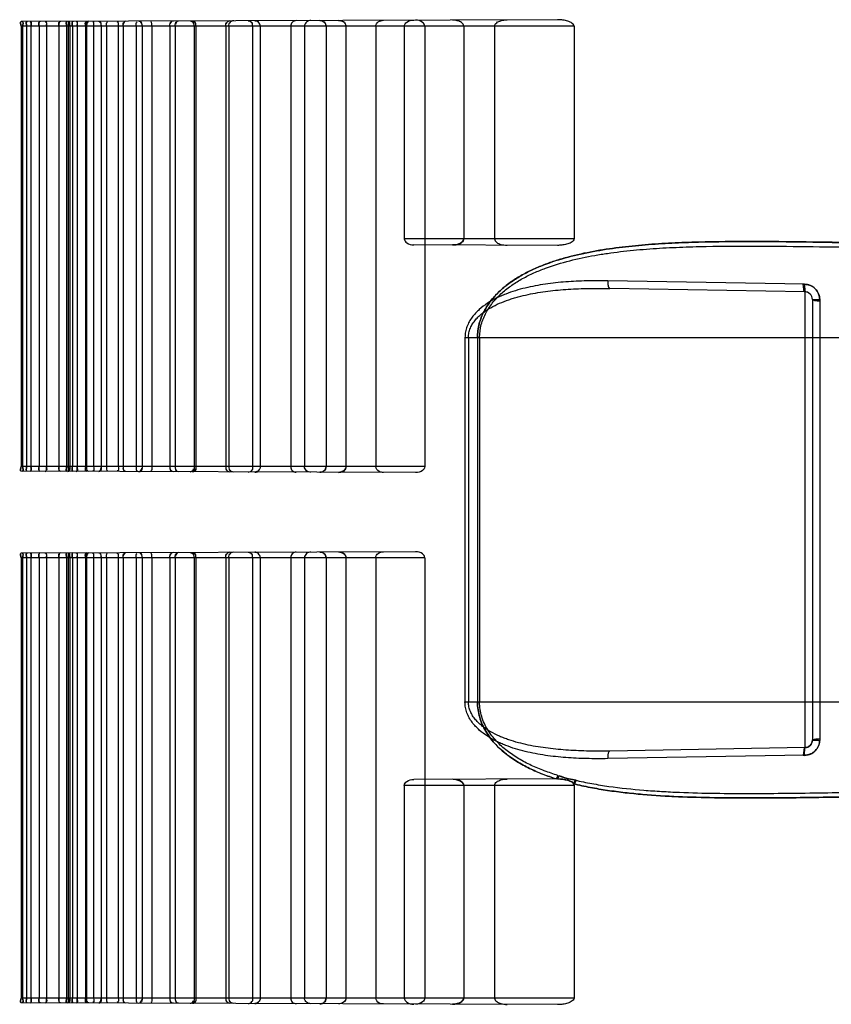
# Model space of a CAD drawing. Header units: millimetres. Extents: x 0 to 297, y 0 to 210.
# Tile 254 of 256: x 147.08 to 147.347, y 157.507 to 157.831. Entities that reach past the tile are written whole.
import ezdxf

# ---------------------------------------------------------------- set-up
doc = ezdxf.new("R2010")
doc.units = ezdxf.units.MM
doc.header["$LTSCALE"] = 16.335
doc.layers.add('INTFCLR_72935', color=7, linetype='CONTINUOUS')

msp = doc.modelspace()

# ---------------------------------------------------------------- linework, layer by layer
at = {"layer": 'INTFCLR_72935', "color": 6, "linetype": 'Continuous'}
for p, q in [((147.07998, 157.82897), (147.07998, 157.68397)), ((147.08046, 157.82897), (147.08046, 157.68397)), ((147.08177, 157.82897), (147.08177, 157.68397)), ((147.08323, 157.82897), (147.08323, 157.68397)), ((147.08588, 157.82897), (147.08588, 157.68397)), ((147.08836, 157.82897), (147.08836, 157.68397)), ((147.09241, 157.82897), (147.09241, 157.68397)), ((147.09499, 157.82897), (147.09499, 157.68397)), ((147.0955, 157.82897), (147.0955, 157.68397)), ((147.09599, 157.82897), (147.09599, 157.68397)), ((147.09688, 157.82897), (147.09688, 157.68397)), ((147.09843, 157.82897), (147.09843, 157.68397)), ((147.10122, 157.82897), (147.10122, 157.68397)), ((147.10155, 157.82897), (147.10155, 157.68397)), ((147.10387, 157.82897), (147.10387, 157.68397)), ((147.10635, 157.82897), (147.10635, 157.68397)), ((147.10815, 157.82897), (147.10815, 157.68397)), ((147.112, 157.82897), (147.112, 157.68397)), ((147.11358, 157.82897), (147.11358, 157.68397)), ((147.11789, 157.82897), (147.11789, 157.68397)), ((147.11982, 157.82897), (147.11982, 157.68397)), ((147.12308, 157.82897), (147.12308, 157.68397)), ((147.12897, 157.82897), (147.12897, 157.68397)), ((147.13078, 157.82897), (147.13078, 157.68397)), ((147.13696, 157.82897), (147.13696, 157.68397)), ((147.13758, 157.82897), (147.13758, 157.68397)), ((147.14743, 157.82897), (147.14743, 157.68397)), ((147.14845, 157.82897), (147.14845, 157.68397)), ((147.15626, 157.82897), (147.15626, 157.68397)), ((147.15874, 157.82897), (147.15874, 157.68397)), ((147.16881, 157.82897), (147.16881, 157.68397)), ((147.17332, 157.82897), (147.17332, 157.68397)), ((147.18044, 157.82897), (147.18044, 157.68397)), ((147.18697, 157.82897), (147.18697, 157.68397)), ((147.19681, 157.82897), (147.19681, 157.68397)), ((147.20622, 157.82897), (147.20622, 157.75897)), ((147.21294, 157.82897), (147.21294, 157.68397)), ((147.22582, 157.82897), (147.22582, 157.75897)), ((147.23594, 157.82897), (147.23594, 157.75897)), ((147.26213, 157.82897), (147.26213, 157.75897)), ((147.07998, 157.65397), (147.07998, 157.50897)), ((147.08046, 157.65397), (147.08046, 157.50897)), ((147.08177, 157.65397), (147.08177, 157.50897)), ((147.08323, 157.65397), (147.08323, 157.50897)), ((147.08588, 157.65397), (147.08588, 157.50897)), ((147.08836, 157.65397), (147.08836, 157.50897)), ((147.09241, 157.65397), (147.09241, 157.50897)), ((147.09499, 157.65397), (147.09499, 157.50897)), ((147.0955, 157.65397), (147.0955, 157.50897)), ((147.09599, 157.65397), (147.09599, 157.50897)), ((147.09688, 157.65397), (147.09688, 157.50897)), ((147.09843, 157.65397), (147.09843, 157.50897)), ((147.10122, 157.65397), (147.10122, 157.50897)), ((147.10155, 157.65397), (147.10155, 157.50897)), ((147.10387, 157.65397), (147.10387, 157.50897)), ((147.10635, 157.65397), (147.10635, 157.50897)), ((147.10815, 157.65397), (147.10815, 157.50897)), ((147.112, 157.65397), (147.112, 157.50897)), ((147.11358, 157.65397), (147.11358, 157.50897)), ((147.11789, 157.65397), (147.11789, 157.50897)), ((147.11982, 157.65397), (147.11982, 157.50897)), ((147.12308, 157.65397), (147.12308, 157.50897)), ((147.12897, 157.65397), (147.12897, 157.50897)), ((147.13078, 157.65397), (147.13078, 157.50897)), ((147.13696, 157.65397), (147.13696, 157.50897)), ((147.13758, 157.65397), (147.13758, 157.50897)), ((147.14743, 157.65397), (147.14743, 157.50897)), ((147.14845, 157.65397), (147.14845, 157.50897)), ((147.15626, 157.65397), (147.15626, 157.50897)), ((147.15874, 157.65397), (147.15874, 157.50897)), ((147.16881, 157.65397), (147.16881, 157.50897)), ((147.17332, 157.65397), (147.17332, 157.50897)), ((147.18044, 157.65397), (147.18044, 157.50897)), ((147.18697, 157.65397), (147.18697, 157.50897)), ((147.19681, 157.65397), (147.19681, 157.50897)), ((147.21294, 157.65397), (147.21294, 157.50897)), ((147.20622, 157.57897), (147.20622, 157.50897)), ((147.22582, 157.57897), (147.22582, 157.50897)), ((147.23594, 157.57897), (147.23594, 157.50897)), ((147.26213, 157.57897), (147.26213, 157.50897))]:
    msp.add_line(p, q, dxfattribs=at)
at = {"layer": 'INTFCLR_72935', "color": 9, "linetype": 'Continuous'}
for p, q in [((147.26213, 157.82897), (147.07998, 157.82897)), ((147.25666, 157.83113), (147.08003, 157.83051)), ((147.26213, 157.75897), (147.20622, 157.75897)), ((147.25666, 157.75682), (147.20933, 157.75698)), ((147.33809, 157.74401), (147.27321, 157.74514)), ((147.33821, 157.74151), (147.27392, 157.74264)), ((147.33821, 157.74151), (147.33821, 157.59143)), ((147.34066, 157.73901), (147.34066, 157.59393)), ((147.34066, 157.73901), (147.34305, 157.73901)), ((147.34305, 157.73901), (147.34305, 157.59393)), ((147.22621, 157.72647), (147.22621, 157.60647)), ((147.22621, 157.72647), (147.36066, 157.72647)), ((147.22734, 157.72647), (147.22734, 157.60647)), ((147.23032, 157.72647), (147.23032, 157.60647)), ((147.23101, 157.72647), (147.23101, 157.60647)), ((147.21294, 157.68397), (147.07998, 157.68397)), ((147.20992, 157.68198), (147.08003, 157.68243)), ((147.21294, 157.65397), (147.07998, 157.65397)), ((147.20992, 157.65596), (147.08003, 157.65551)), ((147.22621, 157.60647), (147.36066, 157.60647)), ((147.34066, 157.59393), (147.34305, 157.59393)), ((147.33809, 157.58893), (147.27321, 157.58781)), ((147.33821, 157.59143), (147.27392, 157.59031)), ((147.2568, 157.58228), (147.25625, 157.58112)), ((147.2568, 157.58228), (147.25625, 157.58112)), ((147.2572, 157.58215), (147.25666, 157.58113)), ((147.26213, 157.57897), (147.20622, 157.57897)), ((147.25666, 157.58113), (147.20933, 157.58096)), ((147.26213, 157.50897), (147.07998, 157.50897)), ((147.25666, 157.50682), (147.08003, 157.50743))]:
    msp.add_line(p, q, dxfattribs=at)
at = {"layer": 'INTFCLR_72935', "color": 7, "linetype": 'Continuous'}
for p, q in [((147.17906, 157.83075), (147.17839, 157.83085)), ((147.1853, 157.83078), (147.18453, 157.83087)), ((147.22317, 157.83091), (147.22206, 157.831)), ((147.22317, 157.75703), (147.22206, 157.75694)), ((147.22206, 157.75694), (147.22317, 157.75703)), ((147.33797, 157.74153), (147.33761, 157.74405)), ((147.33809, 157.74401), (147.33821, 157.74151)), ((147.17906, 157.68219), (147.17839, 157.68209)), ((147.18453, 157.68207), (147.1853, 157.68217)), ((147.17906, 157.65575), (147.17839, 157.65585)), ((147.18453, 157.65587), (147.1853, 157.65578)), ((147.33797, 157.59141), (147.33761, 157.5889)), ((147.33809, 157.58893), (147.33821, 157.59143)), ((147.22317, 157.58091), (147.22206, 157.581)), ((147.26245, 157.58076), (147.26194, 157.57953)), ((147.2628, 157.5807), (147.26214, 157.5793)), ((147.17906, 157.50719), (147.17839, 157.50709)), ((147.1853, 157.50717), (147.18453, 157.50707)), ((147.22317, 157.50703), (147.22206, 157.50694)), ((147.22206, 157.50694), (147.22317, 157.50703))]:
    msp.add_line(p, q, dxfattribs=at)
at = {"layer": 'INTFCLR_72935', "color": 6, "linetype": 'Continuous'}
for points in [[(147.26213, 157.57897), (147.26213, 157.579), (147.26212, 157.57903), (147.26212, 157.57906), (147.26212, 157.57909), (147.26211, 157.57912), (147.26211, 157.57915), (147.2621, 157.57918), (147.26209, 157.57921), (147.26208, 157.57924), (147.26207, 157.57927), (147.26206, 157.5793), (147.26205, 157.57933), (147.26203, 157.57936), (147.26202, 157.57939), (147.262, 157.57943), (147.26198, 157.57946), (147.26196, 157.5795), (147.26194, 157.57953)], [(147.26194, 157.57953), (147.26198, 157.57946), (147.26201, 157.5794), (147.26205, 157.57934), (147.26207, 157.57927), (147.26209, 157.57921), (147.26211, 157.57915), (147.26212, 157.57909), (147.26213, 157.57903), (147.26213, 157.57897)]]:
    msp.add_lwpolyline(points, dxfattribs=at)
at = {"layer": 'INTFCLR_72935', "color": 9, "linetype": 'Continuous'}
for centre, start, end in [((147.33816, 157.73901), 360, 89), ((147.33816, 157.59393), 271, 360)]:
    msp.add_arc(centre, 0.0025, start, end, dxfattribs=at)
at = {"layer": 'INTFCLR_72935', "color": 6, "linetype": 'Continuous'}
for points in [[(147.08003, 157.83051), (147.07951, 157.83051), (147.07998, 157.82948), (147.07998, 157.82897)], [(147.07998, 157.82897), (147.07998, 157.82945), (147.07953, 157.83042), (147.08001, 157.83042)], [(147.08037, 157.83051), (147.08088, 157.83051), (147.08046, 157.82949), (147.08046, 157.82897)], [(147.08046, 157.82897), (147.08046, 157.82946), (147.08088, 157.83042), (147.0804, 157.83042)], [(147.08177, 157.82897), (147.08177, 157.82946), (147.08141, 157.83042), (147.0819, 157.83043)], [(147.08196, 157.83052), (147.08144, 157.83051), (147.08177, 157.82949), (147.08177, 157.82897)], [(147.08299, 157.83052), (147.08351, 157.83052), (147.08323, 157.82949), (147.08323, 157.82897)], [(147.08323, 157.82897), (147.08323, 157.82942), (147.08356, 157.83033), (147.08311, 157.83032)], [(147.08588, 157.82897), (147.08588, 157.82943), (147.0856, 157.83033), (147.08605, 157.83033)], [(147.08622, 157.83053), (147.08569, 157.83053), (147.08588, 157.8295), (147.08588, 157.82897)], [(147.08796, 157.83054), (147.0885, 157.83054), (147.08836, 157.82951), (147.08836, 157.82897)], [(147.08836, 157.82897), (147.08836, 157.82943), (147.08861, 157.83034), (147.08816, 157.83033)], [(147.09241, 157.82897), (147.09241, 157.82944), (147.0922, 157.83034), (147.09266, 157.83034)], [(147.09291, 157.83055), (147.09245, 157.83055), (147.09242, 157.82973), (147.09242, 157.82927)], [(147.09503, 157.83056), (147.0945, 157.83056), (147.09499, 157.8295), (147.09499, 157.82897)], [(147.09499, 157.82897), (147.09499, 157.82943), (147.09455, 157.83035), (147.09501, 157.83036)], [(147.09539, 157.83056), (147.09593, 157.83056), (147.0955, 157.8295), (147.0955, 157.82897)], [(147.09542, 157.83056), (147.09589, 157.83056), (147.09598, 157.82974), (147.09598, 157.82926)], [(147.0955, 157.82897), (147.0955, 157.82944), (147.09591, 157.83036), (147.09544, 157.83036)], [(147.09599, 157.82897), (147.09599, 157.82944), (147.09617, 157.83035), (147.0957, 157.83035)], [(147.09688, 157.82897), (147.09688, 157.82944), (147.09651, 157.83036), (147.09698, 157.83036)], [(147.09708, 157.83057), (147.09654, 157.83057), (147.09688, 157.82951), (147.09688, 157.82897)], [(147.09817, 157.83057), (147.09871, 157.83057), (147.09843, 157.82951), (147.09843, 157.82897)], [(147.09843, 157.82897), (147.09843, 157.82944), (147.09877, 157.83037), (147.0983, 157.83037)], [(147.10122, 157.82897), (147.10122, 157.82944), (147.10094, 157.83037), (147.10141, 157.83037)], [(147.10159, 157.83058), (147.10114, 157.83058), (147.10123, 157.82973), (147.10123, 157.82928)], [(147.10155, 157.82897), (147.10155, 157.82945), (147.10141, 157.83036), (147.10188, 157.83036)], [(147.10224, 157.83059), (147.10174, 157.83058), (147.10156, 157.82976), (147.10156, 157.82927)], [(147.10387, 157.82897), (147.10387, 157.82945), (147.10413, 157.83038), (147.10366, 157.83038)], [(147.10559, 157.8306), (147.1061, 157.8306), (147.10634, 157.82977), (147.10634, 157.82926)], [(147.10635, 157.82897), (147.10635, 157.82945), (147.10646, 157.83037), (147.10598, 157.83037)], [(147.10815, 157.82897), (147.10815, 157.82945), (147.10794, 157.83039), (147.10843, 157.83039)], [(147.112, 157.82897), (147.112, 157.82946), (147.11217, 157.8304), (147.11168, 157.8304)], [(147.11358, 157.82897), (147.11358, 157.82946), (147.11352, 157.83038), (147.11402, 157.83038)], [(147.11449, 157.83063), (147.11404, 157.83063), (147.11364, 157.83001), (147.11364, 157.82955)], [(147.11789, 157.82897), (147.11789, 157.82947), (147.11776, 157.83041), (147.11826, 157.83041)], [(147.11881, 157.83064), (147.11931, 157.83065), (147.11977, 157.82999), (147.11977, 157.82949)], [(147.11982, 157.82897), (147.11982, 157.82947), (147.11984, 157.8304), (147.11933, 157.8304)], [(147.12308, 157.82897), (147.12308, 157.82947), (147.12317, 157.83042), (147.12267, 157.83042)], [(147.12897, 157.82897), (147.12897, 157.82949), (147.129, 157.83041), (147.12952, 157.83041)], [(147.13016, 157.83068), (147.12969, 157.83068), (147.1291, 157.83021), (147.1291, 157.82974)], [(147.13078, 157.82897), (147.13078, 157.82948), (147.13075, 157.83043), (147.13126, 157.83043)], [(147.1318, 157.83069), (147.13129, 157.83069), (147.13083, 157.83001), (147.13083, 157.82951)], [(147.13563, 157.8307), (147.13614, 157.8307), (147.13682, 157.83025), (147.13682, 157.82974)], [(147.13696, 157.82897), (147.13696, 157.8295), (147.13687, 157.83043), (147.13635, 157.83043)], [(147.13645, 157.83071), (147.13692, 157.83071), (147.13746, 157.83022), (147.13746, 157.82976)], [(147.13758, 157.82897), (147.13758, 157.82949), (147.13757, 157.83045), (147.13705, 157.83044)], [(147.14743, 157.82897), (147.14743, 157.82942), (147.14739, 157.83026), (147.14785, 157.83026)], [(147.14878, 157.83075), (147.14825, 157.83075), (147.14757, 157.83028), (147.14757, 157.82976)], [(147.14845, 157.82897), (147.14845, 157.82942), (147.14847, 157.83024), (147.14892, 157.83024)], [(147.15002, 157.83075), (147.14952, 157.83075), (147.14873, 157.83049), (147.14873, 157.82999)], [(147.15475, 157.83077), (147.15524, 157.83077), (147.15598, 157.83049), (147.15598, 157.83001)], [(147.15626, 157.82897), (147.15626, 157.82943), (147.15625, 157.83027), (147.1558, 157.83027)], [(147.15698, 157.83078), (147.15744, 157.83078), (147.15824, 157.83069), (147.15824, 157.83023)], [(147.08003, 157.68243), (147.07951, 157.68244), (147.07998, 157.68346), (147.07998, 157.68397)], [(147.07998, 157.68397), (147.07998, 157.68349), (147.07953, 157.68252), (147.08001, 157.68252)], [(147.08037, 157.68243), (147.08088, 157.68243), (147.08046, 157.68346), (147.08046, 157.68397)], [(147.08046, 157.68397), (147.08046, 157.68349), (147.08088, 157.68252), (147.0804, 157.68252)], [(147.08177, 157.68397), (147.08177, 157.68348), (147.08141, 157.68252), (147.0819, 157.68252)], [(147.08196, 157.68243), (147.08144, 157.68243), (147.08177, 157.68345), (147.08177, 157.68397)], [(147.08299, 157.68242), (147.08351, 157.68242), (147.08323, 157.68345), (147.08323, 157.68397)], [(147.08323, 157.68397), (147.08323, 157.68352), (147.08356, 157.68262), (147.08311, 157.68262)], [(147.08588, 157.68397), (147.08588, 157.68352), (147.0856, 157.68262), (147.08605, 157.68261)], [(147.08622, 157.68241), (147.08569, 157.68241), (147.08588, 157.68344), (147.08588, 157.68397)], [(147.08796, 157.68241), (147.0885, 157.6824), (147.08836, 157.68343), (147.08836, 157.68397)], [(147.08836, 157.68397), (147.08836, 157.68351), (147.08861, 157.68261), (147.08816, 157.68261)], [(147.09241, 157.68397), (147.09241, 157.68351), (147.0922, 157.6826), (147.09266, 157.6826)], [(147.09291, 157.68239), (147.09245, 157.68239), (147.09242, 157.68322), (147.09242, 157.68368)], [(147.09503, 157.68238), (147.0945, 157.68238), (147.09499, 157.68344), (147.09499, 157.68397)], [(147.09499, 157.68397), (147.09499, 157.68351), (147.09455, 157.68259), (147.09501, 157.68259)], [(147.09539, 157.68238), (147.09593, 157.68238), (147.0955, 157.68344), (147.0955, 157.68397)], [(147.09542, 157.68238), (147.09589, 157.68238), (147.09598, 157.68321), (147.09598, 157.68368)], [(147.0955, 157.68397), (147.0955, 157.68351), (147.09591, 157.68258), (147.09544, 157.68258)], [(147.09599, 157.68397), (147.09599, 157.6835), (147.09617, 157.68259), (147.0957, 157.68259)], [(147.09688, 157.68397), (147.09688, 157.68351), (147.09651, 157.68258), (147.09698, 157.68258)], [(147.09708, 157.68237), (147.09654, 157.68238), (147.09688, 157.68343), (147.09688, 157.68397)], [(147.09817, 157.68237), (147.09871, 157.68237), (147.09843, 157.68343), (147.09843, 157.68397)], [(147.09843, 157.68397), (147.09843, 157.6835), (147.09877, 157.68257), (147.0983, 157.68257)], [(147.10122, 157.68397), (147.10122, 157.6835), (147.10094, 157.68257), (147.10141, 157.68257)], [(147.10159, 157.68236), (147.10114, 157.68236), (147.10123, 157.68321), (147.10123, 157.68367)], [(147.10155, 157.68397), (147.10155, 157.68349), (147.10141, 157.68258), (147.10188, 157.68258)], [(147.10224, 157.68236), (147.10174, 157.68236), (147.10156, 157.68318), (147.10156, 157.68368)], [(147.10387, 157.68397), (147.10387, 157.6835), (147.10413, 157.68256), (147.10366, 157.68256)], [(147.10559, 157.68234), (147.1061, 157.68234), (147.10634, 157.68317), (147.10634, 157.68368)], [(147.10635, 157.68397), (147.10635, 157.68349), (147.10646, 157.68257), (147.10598, 157.68257)], [(147.10815, 157.68397), (147.10815, 157.68349), (147.10794, 157.68255), (147.10843, 157.68255)], [(147.112, 157.68397), (147.112, 157.68348), (147.11217, 157.68254), (147.11168, 157.68255)], [(147.11358, 157.68397), (147.11358, 157.68348), (147.11352, 157.68256), (147.11402, 157.68256)], [(147.11449, 157.68231), (147.11404, 157.68231), (147.11364, 157.68293), (147.11364, 157.68339)], [(147.11789, 157.68397), (147.11789, 157.68348), (147.11776, 157.68254), (147.11826, 157.68254)], [(147.11881, 157.6823), (147.11931, 157.6823), (147.11977, 157.68295), (147.11977, 157.68345)], [(147.11982, 157.68397), (147.11982, 157.68347), (147.11984, 157.68254), (147.11933, 157.68254)], [(147.12308, 157.68397), (147.12308, 157.68347), (147.12317, 157.68252), (147.12267, 157.68252)], [(147.12897, 157.68397), (147.12897, 157.68346), (147.129, 157.68253), (147.12952, 157.68253)], [(147.13016, 157.68226), (147.12969, 157.68226), (147.1291, 157.68273), (147.1291, 157.6832)], [(147.13078, 157.68397), (147.13078, 157.68346), (147.13075, 157.68251), (147.13126, 157.68251)], [(147.1318, 157.68225), (147.13129, 157.68225), (147.13083, 157.68293), (147.13083, 157.68344)], [(147.13563, 157.68224), (147.13614, 157.68224), (147.13682, 157.6827), (147.13682, 157.68321)], [(147.13696, 157.68397), (147.13696, 157.68345), (147.13687, 157.68251), (147.13635, 157.68251)], [(147.13645, 157.68224), (147.13692, 157.68223), (147.13746, 157.68272), (147.13746, 157.68319)], [(147.13758, 157.68397), (147.13758, 157.68345), (147.13757, 157.6825), (147.13705, 157.6825)], [(147.14743, 157.68397), (147.14743, 157.68352), (147.14739, 157.68268), (147.14785, 157.68268)], [(147.14878, 157.68219), (147.14825, 157.6822), (147.14757, 157.68266), (147.14757, 157.68319)], [(147.14845, 157.68397), (147.14845, 157.68352), (147.14847, 157.6827), (147.14892, 157.6827)], [(147.15002, 157.68219), (147.14952, 157.68219), (147.14873, 157.68246), (147.14873, 157.68296)], [(147.15475, 157.68217), (147.15524, 157.68217), (147.15598, 157.68245), (147.15598, 157.68293)], [(147.15626, 157.68397), (147.15626, 157.68351), (147.15625, 157.68267), (147.1558, 157.68267)], [(147.15698, 157.68216), (147.15744, 157.68216), (147.15824, 157.68226), (147.15824, 157.68272)], [(147.08003, 157.65551), (147.07951, 157.65551), (147.07998, 157.65448), (147.07998, 157.65397)], [(147.07998, 157.65397), (147.07998, 157.65445), (147.07953, 157.65542), (147.08001, 157.65542)], [(147.08037, 157.65551), (147.08088, 157.65551), (147.08046, 157.65449), (147.08046, 157.65397)], [(147.08046, 157.65397), (147.08046, 157.65446), (147.08088, 157.65542), (147.0804, 157.65542)], [(147.08177, 157.65397), (147.08177, 157.65446), (147.08141, 157.65542), (147.0819, 157.65543)], [(147.08196, 157.65552), (147.08144, 157.65551), (147.08177, 157.65449), (147.08177, 157.65397)], [(147.08299, 157.65552), (147.08351, 157.65552), (147.08323, 157.65449), (147.08323, 157.65397)], [(147.08323, 157.65397), (147.08323, 157.65442), (147.08356, 157.65533), (147.08311, 157.65532)], [(147.08588, 157.65397), (147.08588, 157.65443), (147.0856, 157.65533), (147.08605, 157.65533)], [(147.08622, 157.65553), (147.08569, 157.65553), (147.08588, 157.6545), (147.08588, 157.65397)], [(147.08796, 157.65554), (147.0885, 157.65554), (147.08836, 157.65451), (147.08836, 157.65397)], [(147.08836, 157.65397), (147.08836, 157.65443), (147.08861, 157.65534), (147.08816, 157.65533)], [(147.09241, 157.65397), (147.09241, 157.65444), (147.0922, 157.65534), (147.09266, 157.65534)], [(147.09291, 157.65555), (147.09245, 157.65555), (147.09242, 157.65473), (147.09242, 157.65427)], [(147.09503, 157.65556), (147.0945, 157.65556), (147.09499, 157.6545), (147.09499, 157.65397)], [(147.09499, 157.65397), (147.09499, 157.65443), (147.09455, 157.65535), (147.09501, 157.65536)], [(147.09539, 157.65556), (147.09593, 157.65556), (147.0955, 157.6545), (147.0955, 157.65397)], [(147.09542, 157.65556), (147.09589, 157.65556), (147.09598, 157.65474), (147.09598, 157.65426)], [(147.0955, 157.65397), (147.0955, 157.65444), (147.09591, 157.65536), (147.09544, 157.65536)], [(147.09599, 157.65397), (147.09599, 157.65444), (147.09617, 157.65535), (147.0957, 157.65535)], [(147.09688, 157.65397), (147.09688, 157.65444), (147.09651, 157.65536), (147.09698, 157.65536)], [(147.09708, 157.65557), (147.09654, 157.65557), (147.09688, 157.65451), (147.09688, 157.65397)], [(147.09817, 157.65557), (147.09871, 157.65557), (147.09843, 157.65451), (147.09843, 157.65397)], [(147.09843, 157.65397), (147.09843, 157.65444), (147.09877, 157.65537), (147.0983, 157.65537)], [(147.10122, 157.65397), (147.10122, 157.65444), (147.10094, 157.65537), (147.10141, 157.65537)], [(147.10159, 157.65558), (147.10114, 157.65558), (147.10123, 157.65473), (147.10123, 157.65428)], [(147.10155, 157.65397), (147.10155, 157.65445), (147.10141, 157.65536), (147.10188, 157.65536)], [(147.10224, 157.65559), (147.10174, 157.65558), (147.10156, 157.65476), (147.10156, 157.65427)], [(147.10387, 157.65397), (147.10387, 157.65445), (147.10413, 157.65538), (147.10366, 157.65538)], [(147.10559, 157.6556), (147.1061, 157.6556), (147.10634, 157.65477), (147.10634, 157.65426)], [(147.10635, 157.65397), (147.10635, 157.65445), (147.10646, 157.65537), (147.10598, 157.65537)], [(147.10815, 157.65397), (147.10815, 157.65445), (147.10794, 157.65539), (147.10843, 157.65539)], [(147.112, 157.65397), (147.112, 157.65446), (147.11217, 157.6554), (147.11168, 157.6554)], [(147.11358, 157.65397), (147.11358, 157.65446), (147.11352, 157.65538), (147.11402, 157.65538)], [(147.11449, 157.65563), (147.11404, 157.65563), (147.11364, 157.65501), (147.11364, 157.65455)], [(147.11789, 157.65397), (147.11789, 157.65447), (147.11776, 157.65541), (147.11826, 157.65541)], [(147.11881, 157.65564), (147.11931, 157.65565), (147.11977, 157.65499), (147.11977, 157.65449)], [(147.11982, 157.65397), (147.11982, 157.65447), (147.11984, 157.6554), (147.11933, 157.6554)], [(147.12308, 157.65397), (147.12308, 157.65447), (147.12317, 157.65542), (147.12267, 157.65542)], [(147.12897, 157.65397), (147.12897, 157.65449), (147.129, 157.65541), (147.12952, 157.65541)], [(147.13016, 157.65568), (147.12969, 157.65568), (147.1291, 157.65521), (147.1291, 157.65474)], [(147.13078, 157.65397), (147.13078, 157.65448), (147.13075, 157.65543), (147.13126, 157.65543)], [(147.1318, 157.65569), (147.13129, 157.65569), (147.13083, 157.65501), (147.13083, 157.65451)], [(147.13563, 157.6557), (147.13614, 157.6557), (147.13682, 157.65525), (147.13682, 157.65474)], [(147.13696, 157.65397), (147.13696, 157.6545), (147.13687, 157.65543), (147.13635, 157.65543)], [(147.13645, 157.65571), (147.13692, 157.65571), (147.13746, 157.65522), (147.13746, 157.65476)], [(147.13758, 157.65397), (147.13758, 157.65449), (147.13757, 157.65545), (147.13705, 157.65544)], [(147.14743, 157.65397), (147.14743, 157.65442), (147.14739, 157.65526), (147.14785, 157.65526)], [(147.14878, 157.65575), (147.14825, 157.65575), (147.14757, 157.65528), (147.14757, 157.65476)], [(147.14845, 157.65397), (147.14845, 157.65442), (147.14847, 157.65524), (147.14892, 157.65524)], [(147.15002, 157.65575), (147.14952, 157.65575), (147.14873, 157.65549), (147.14873, 157.65499)], [(147.15475, 157.65577), (147.15524, 157.65577), (147.15598, 157.65549), (147.15598, 157.65501)], [(147.15626, 157.65397), (147.15626, 157.65443), (147.15625, 157.65527), (147.1558, 157.65527)], [(147.15698, 157.65578), (147.15744, 157.65578), (147.15824, 157.65569), (147.15824, 157.65523)], [(147.08003, 157.50743), (147.07951, 157.50744), (147.07998, 157.50846), (147.07998, 157.50897)], [(147.07998, 157.50897), (147.07998, 157.50849), (147.07953, 157.50752), (147.08001, 157.50752)], [(147.08037, 157.50743), (147.08088, 157.50743), (147.08046, 157.50846), (147.08046, 157.50897)], [(147.08046, 157.50897), (147.08046, 157.50849), (147.08088, 157.50752), (147.0804, 157.50752)], [(147.08177, 157.50897), (147.08177, 157.50848), (147.08141, 157.50752), (147.0819, 157.50752)], [(147.08196, 157.50743), (147.08144, 157.50743), (147.08177, 157.50845), (147.08177, 157.50897)], [(147.08299, 157.50742), (147.08351, 157.50742), (147.08323, 157.50845), (147.08323, 157.50897)], [(147.08323, 157.50897), (147.08323, 157.50852), (147.08356, 157.50762), (147.08311, 157.50762)], [(147.08588, 157.50897), (147.08588, 157.50852), (147.0856, 157.50762), (147.08605, 157.50761)], [(147.08622, 157.50741), (147.08569, 157.50741), (147.08588, 157.50844), (147.08588, 157.50897)], [(147.08796, 157.50741), (147.0885, 157.5074), (147.08836, 157.50843), (147.08836, 157.50897)], [(147.08836, 157.50897), (147.08836, 157.50851), (147.08861, 157.50761), (147.08816, 157.50761)], [(147.09241, 157.50897), (147.09241, 157.50851), (147.0922, 157.5076), (147.09266, 157.5076)], [(147.09291, 157.50739), (147.09245, 157.50739), (147.09242, 157.50822), (147.09242, 157.50868)], [(147.09503, 157.50738), (147.0945, 157.50738), (147.09499, 157.50844), (147.09499, 157.50897)], [(147.09499, 157.50897), (147.09499, 157.50851), (147.09455, 157.50759), (147.09501, 157.50759)], [(147.09539, 157.50738), (147.09593, 157.50738), (147.0955, 157.50844), (147.0955, 157.50897)], [(147.09542, 157.50738), (147.09589, 157.50738), (147.09598, 157.50821), (147.09598, 157.50868)], [(147.0955, 157.50897), (147.0955, 157.50851), (147.09591, 157.50758), (147.09544, 157.50758)], [(147.09599, 157.50897), (147.09599, 157.5085), (147.09617, 157.50759), (147.0957, 157.50759)], [(147.09688, 157.50897), (147.09688, 157.50851), (147.09651, 157.50758), (147.09698, 157.50758)], [(147.09708, 157.50737), (147.09654, 157.50738), (147.09688, 157.50843), (147.09688, 157.50897)], [(147.09817, 157.50737), (147.09871, 157.50737), (147.09843, 157.50843), (147.09843, 157.50897)], [(147.09843, 157.50897), (147.09843, 157.5085), (147.09877, 157.50757), (147.0983, 157.50757)], [(147.10122, 157.50897), (147.10122, 157.5085), (147.10094, 157.50757), (147.10141, 157.50757)], [(147.10159, 157.50736), (147.10114, 157.50736), (147.10123, 157.50821), (147.10123, 157.50867)], [(147.10155, 157.50897), (147.10155, 157.50849), (147.10141, 157.50758), (147.10188, 157.50758)], [(147.10224, 157.50736), (147.10174, 157.50736), (147.10156, 157.50818), (147.10156, 157.50868)], [(147.10387, 157.50897), (147.10387, 157.5085), (147.10413, 157.50756), (147.10366, 157.50756)], [(147.10559, 157.50734), (147.1061, 157.50734), (147.10634, 157.50817), (147.10634, 157.50868)], [(147.10635, 157.50897), (147.10635, 157.50849), (147.10646, 157.50757), (147.10598, 157.50757)], [(147.10815, 157.50897), (147.10815, 157.50849), (147.10794, 157.50755), (147.10843, 157.50755)], [(147.112, 157.50897), (147.112, 157.50848), (147.11217, 157.50754), (147.11168, 157.50755)], [(147.11358, 157.50897), (147.11358, 157.50848), (147.11352, 157.50756), (147.11402, 157.50756)], [(147.11449, 157.50731), (147.11404, 157.50731), (147.11364, 157.50793), (147.11364, 157.50839)], [(147.11789, 157.50897), (147.11789, 157.50848), (147.11776, 157.50754), (147.11826, 157.50754)], [(147.11881, 157.5073), (147.11931, 157.5073), (147.11977, 157.50795), (147.11977, 157.50845)], [(147.11982, 157.50897), (147.11982, 157.50847), (147.11984, 157.50754), (147.11933, 157.50754)], [(147.12308, 157.50897), (147.12308, 157.50847), (147.12317, 157.50752), (147.12267, 157.50752)], [(147.12897, 157.50897), (147.12897, 157.50846), (147.129, 157.50753), (147.12952, 157.50753)], [(147.13016, 157.50726), (147.12969, 157.50726), (147.1291, 157.50773), (147.1291, 157.5082)], [(147.13078, 157.50897), (147.13078, 157.50846), (147.13075, 157.50751), (147.13126, 157.50751)], [(147.1318, 157.50725), (147.13129, 157.50725), (147.13083, 157.50793), (147.13083, 157.50844)], [(147.13563, 157.50724), (147.13614, 157.50724), (147.13682, 157.5077), (147.13682, 157.50821)], [(147.13696, 157.50897), (147.13696, 157.50845), (147.13687, 157.50751), (147.13635, 157.50751)], [(147.13645, 157.50724), (147.13692, 157.50723), (147.13746, 157.50772), (147.13746, 157.50819)], [(147.13758, 157.50897), (147.13758, 157.50845), (147.13757, 157.5075), (147.13705, 157.5075)], [(147.14743, 157.50897), (147.14743, 157.50852), (147.14739, 157.50768), (147.14785, 157.50768)], [(147.14878, 157.50719), (147.14825, 157.5072), (147.14757, 157.50766), (147.14757, 157.50819)], [(147.14845, 157.50897), (147.14845, 157.50852), (147.14847, 157.5077), (147.14892, 157.5077)], [(147.15002, 157.50719), (147.14952, 157.50719), (147.14873, 157.50746), (147.14873, 157.50796)], [(147.15475, 157.50717), (147.15524, 157.50717), (147.15598, 157.50745), (147.15598, 157.50793)], [(147.15626, 157.50897), (147.15626, 157.50851), (147.15625, 157.50767), (147.1558, 157.50767)], [(147.15698, 157.50716), (147.15744, 157.50716), (147.15824, 157.50726), (147.15824, 157.50772)]]:
    msp.add_open_spline(points, degree=3, dxfattribs=at)
for points, knots in [([(147.15874, 157.82897), (147.15874, 157.82943), (147.15837, 157.83038), (147.15743, 157.83078), (147.15698, 157.83078)], [0, 0, 0, 0, 0.503223, 1, 1, 1, 1]), ([(147.17062, 157.83083), (147.17015, 157.83082), (147.16917, 157.83041), (147.16881, 157.82943), (147.16881, 157.82897)], [0, 0, 0, 0, 0.510116, 1, 1, 1, 1]), ([(147.17545, 157.83084), (147.17495, 157.83084), (147.17388, 157.83053), (147.17332, 157.82949), (147.17332, 157.82897)], [0, 0, 0, 0, 0.493572, 1, 1, 1, 1]), ([(147.19681, 157.82897), (147.19681, 157.82952), (147.19756, 157.83066), (147.19876, 157.83092), (147.19937, 157.83093)], [0, 0, 0, 0, 0.473613, 1, 1, 1, 1]), ([(147.20622, 157.82897), (147.20622, 157.8295), (147.20716, 157.83073), (147.20854, 157.83096), (147.20933, 157.83096)], [0, 0, 0, 0, 0.398612, 1, 1, 1, 1]), ([(147.21294, 157.82897), (147.21294, 157.82945), (147.21211, 157.83068), (147.21073, 157.83097), (147.20992, 157.83096)], [0, 0, 0, 0, 0.373918, 1, 1, 1, 1]), ([(147.23594, 157.82897), (147.23594, 157.82943), (147.23664, 157.83032), (147.23818, 157.83091), (147.23938, 157.83107), (147.24006, 157.83107)], [0, 0, 0, 0, 0.276775, 0.589852, 1, 1, 1, 1]), ([(147.26213, 157.82897), (147.26213, 157.82947), (147.26116, 157.83032), (147.25971, 157.83079), (147.25814, 157.83108), (147.25713, 157.83113), (147.25666, 157.83113)], [0, 0, 0, 0, 0.239954, 0.510131, 0.769517, 1, 1, 1, 1]), ([(147.20622, 157.75897), (147.20622, 157.75845), (147.20716, 157.75721), (147.20854, 157.75698), (147.20933, 157.75698)], [0, 0, 0, 0, 0.398612, 1, 1, 1, 1]), ([(147.23594, 157.75897), (147.23594, 157.75851), (147.23664, 157.75762), (147.23818, 157.75703), (147.23938, 157.75688), (147.24006, 157.75687)], [0, 0, 0, 0, 0.276775, 0.589852, 1, 1, 1, 1]), ([(147.26213, 157.75897), (147.26213, 157.75848), (147.26116, 157.75762), (147.25971, 157.75715), (147.25814, 157.75686), (147.25713, 157.75682), (147.25666, 157.75682)], [0, 0, 0, 0, 0.239954, 0.510131, 0.769517, 1, 1, 1, 1]), ([(147.15874, 157.68397), (147.15874, 157.68351), (147.15837, 157.68257), (147.15743, 157.68216), (147.15698, 157.68216)], [0, 0, 0, 0, 0.503223, 1, 1, 1, 1]), ([(147.16881, 157.68397), (147.16881, 157.6835), (147.16918, 157.68253), (147.17015, 157.68212), (147.17062, 157.68212)], [0, 0, 0, 0, 0.49784, 1, 1, 1, 1]), ([(147.17545, 157.6821), (147.17495, 157.6821), (147.17388, 157.68241), (147.17332, 157.68345), (147.17332, 157.68397)], [0, 0, 0, 0, 0.493572, 1, 1, 1, 1]), ([(147.19937, 157.68202), (147.19889, 157.68202), (147.19774, 157.68221), (147.19681, 157.6833), (147.19681, 157.68397)], [0, 0, 0, 0, 0.417229, 1, 1, 1, 1]), ([(147.21294, 157.68397), (147.21294, 157.68349), (147.21211, 157.68226), (147.21073, 157.68198), (147.20992, 157.68198)], [0, 0, 0, 0, 0.373918, 1, 1, 1, 1]), ([(147.15874, 157.65397), (147.15874, 157.65443), (147.15837, 157.65538), (147.15743, 157.65578), (147.15698, 157.65578)], [0, 0, 0, 0, 0.503223, 1, 1, 1, 1]), ([(147.17062, 157.65583), (147.17015, 157.65582), (147.16917, 157.65541), (147.16881, 157.65443), (147.16881, 157.65397)], [0, 0, 0, 0, 0.510116, 1, 1, 1, 1]), ([(147.17545, 157.65584), (147.17495, 157.65584), (147.17388, 157.65553), (147.17332, 157.65449), (147.17332, 157.65397)], [0, 0, 0, 0, 0.493572, 1, 1, 1, 1]), ([(147.19681, 157.65397), (147.19681, 157.65452), (147.19756, 157.65566), (147.19876, 157.65592), (147.19937, 157.65593)], [0, 0, 0, 0, 0.473613, 1, 1, 1, 1]), ([(147.21294, 157.65397), (147.21294, 157.65445), (147.21211, 157.65568), (147.21073, 157.65597), (147.20992, 157.65596)], [0, 0, 0, 0, 0.373918, 1, 1, 1, 1]), ([(147.20622, 157.57897), (147.20622, 157.5795), (147.20716, 157.58073), (147.20854, 157.58096), (147.20933, 157.58096)], [0, 0, 0, 0, 0.398613, 1, 1, 1, 1]), ([(147.23594, 157.57897), (147.23594, 157.57943), (147.23664, 157.58032), (147.23818, 157.58091), (147.23938, 157.58107), (147.24006, 157.58107)], [0, 0, 0, 0, 0.276775, 0.589852, 1, 1, 1, 1]), ([(147.15874, 157.50897), (147.15874, 157.50851), (147.15837, 157.50757), (147.15743, 157.50716), (147.15698, 157.50716)], [0, 0, 0, 0, 0.503223, 1, 1, 1, 1]), ([(147.16881, 157.50897), (147.16881, 157.5085), (147.16918, 157.50753), (147.17015, 157.50712), (147.17062, 157.50712)], [0, 0, 0, 0, 0.49784, 1, 1, 1, 1]), ([(147.17545, 157.5071), (147.17495, 157.5071), (147.17388, 157.50741), (147.17332, 157.50845), (147.17332, 157.50897)], [0, 0, 0, 0, 0.493572, 1, 1, 1, 1]), ([(147.19937, 157.50702), (147.19889, 157.50702), (147.19774, 157.50721), (147.19681, 157.5083), (147.19681, 157.50897)], [0, 0, 0, 0, 0.417229, 1, 1, 1, 1]), ([(147.20622, 157.50897), (147.20622, 157.50845), (147.20716, 157.50721), (147.20854, 157.50698), (147.20933, 157.50698)], [0, 0, 0, 0, 0.398612, 1, 1, 1, 1]), ([(147.21294, 157.50897), (147.21294, 157.50849), (147.21211, 157.50726), (147.21073, 157.50698), (147.20992, 157.50698)], [0, 0, 0, 0, 0.373918, 1, 1, 1, 1]), ([(147.23594, 157.50897), (147.23594, 157.50851), (147.23664, 157.50762), (147.23818, 157.50703), (147.23938, 157.50688), (147.24006, 157.50687)], [0, 0, 0, 0, 0.276775, 0.589852, 1, 1, 1, 1]), ([(147.26213, 157.50897), (147.26213, 157.50848), (147.26116, 157.50762), (147.25971, 157.50715), (147.25814, 157.50686), (147.25713, 157.50682), (147.25666, 157.50682)], [0, 0, 0, 0, 0.239954, 0.510131, 0.769517, 1, 1, 1, 1])]:
    msp.add_open_spline(points, degree=3, knots=knots, dxfattribs=at)
at = {"layer": 'INTFCLR_72935', "color": 7, "linetype": 'Continuous'}
for points, knots in [([(147.17839, 157.83085), (147.17891, 157.83085), (147.17997, 157.83048), (147.18045, 157.82945), (147.18044, 157.82897)], [0, 0, 0, 0, 0.526217, 1, 1, 1, 1]), ([(147.18453, 157.83087), (147.18509, 157.83087), (147.18624, 157.83061), (147.18697, 157.82951), (147.18697, 157.82897)], [0, 0, 0, 0, 0.511987, 1, 1, 1, 1]), ([(147.22582, 157.82897), (147.22582, 157.82944), (147.2251, 157.83034), (147.22367, 157.83087), (147.2226, 157.831), (147.22206, 157.831)], [0, 0, 0, 0, 0.306534, 0.644937, 1, 1, 1, 1]), ([(147.22206, 157.75694), (147.22262, 157.75694), (147.22401, 157.75705), (147.22583, 157.75805), (147.22582, 157.75897)], [0, 0, 0, 0, 0.380616, 1, 1, 1, 1]), ([(147.22317, 157.75703), (147.22365, 157.75711), (147.22471, 157.75738), (147.22583, 157.75832), (147.22582, 157.75897)], [0, 0, 0, 0, 0.426358, 1, 1, 1, 1]), ([(147.22582, 157.75897), (147.22582, 157.7585), (147.22498, 157.75745), (147.22385, 157.75714), (147.22317, 157.75703)], [0, 0, 0, 0, 0.404213, 1, 1, 1, 1]), ([(147.33761, 157.74405), (147.33793, 157.74407), (147.33874, 157.74398), (147.34018, 157.74365), (147.34222, 157.74227), (147.34305, 157.74028), (147.34305, 157.73901)], [0, 0, 0, 0, 0.119162, 0.298229, 0.535646, 1, 1, 1, 1]), ([(147.34066, 157.73901), (147.34066, 157.73965), (147.34011, 157.74103), (147.33867, 157.74159), (147.33797, 157.74153)], [0, 0, 0, 0, 0.471933, 1, 1, 1, 1]), ([(147.34307, 157.73853), (147.3431, 157.73885), (147.34302, 157.73966), (147.34271, 157.74109), (147.34135, 157.74314), (147.33936, 157.74399), (147.33809, 157.74401)], [0, 0, 0, 0, 0.118349, 0.296303, 0.533093, 1, 1, 1, 1]), ([(147.34066, 157.73901), (147.34067, 157.73894), (147.34098, 157.73883), (147.34168, 157.73855), (147.34251, 157.73859), (147.34307, 157.73853)], [0, 0, 0, 0, 0.087519, 0.314255, 1, 1, 1, 1]), ([(147.17839, 157.68209), (147.17891, 157.68209), (147.17997, 157.68246), (147.18045, 157.68349), (147.18044, 157.68397)], [0, 0, 0, 0, 0.526217, 1, 1, 1, 1]), ([(147.18697, 157.68397), (147.18697, 157.68343), (147.18625, 157.68234), (147.1851, 157.68208), (147.18453, 157.68207)], [0, 0, 0, 0, 0.483573, 1, 1, 1, 1]), ([(147.17839, 157.65585), (147.17891, 157.65585), (147.17997, 157.65548), (147.18045, 157.65445), (147.18044, 157.65397)], [0, 0, 0, 0, 0.526217, 1, 1, 1, 1]), ([(147.18453, 157.65587), (147.18509, 157.65587), (147.18624, 157.65561), (147.18697, 157.65451), (147.18697, 157.65397)], [0, 0, 0, 0, 0.511987, 1, 1, 1, 1]), ([(147.33761, 157.5889), (147.33793, 157.58887), (147.33874, 157.58896), (147.34018, 157.5893), (147.34222, 157.59067), (147.34305, 157.59266), (147.34305, 157.59393)], [0, 0, 0, 0, 0.119162, 0.298229, 0.535646, 1, 1, 1, 1]), ([(147.34066, 157.59393), (147.34066, 157.5933), (147.34011, 157.59191), (147.33867, 157.59136), (147.33797, 157.59141)], [0, 0, 0, 0, 0.471933, 1, 1, 1, 1]), ([(147.34307, 157.59441), (147.3431, 157.59409), (147.34302, 157.59328), (147.34271, 157.59185), (147.34135, 157.5898), (147.33936, 157.58895), (147.33809, 157.58893)], [0, 0, 0, 0, 0.118349, 0.296303, 0.533093, 1, 1, 1, 1]), ([(147.34066, 157.59393), (147.34067, 157.594), (147.34098, 157.59411), (147.34168, 157.59439), (147.34251, 157.59436), (147.34307, 157.59441)], [0, 0, 0, 0, 0.087519, 0.314255, 1, 1, 1, 1]), ([(147.2572, 157.58215), (147.25762, 157.58201), (147.25866, 157.58164), (147.26049, 157.58101), (147.26198, 157.58084), (147.2628, 157.5807)], [0, 0, 0, 0, 0.228321, 0.572423, 1, 1, 1, 1]), ([(147.26279, 157.58069), (147.26199, 157.58087), (147.26004, 157.58104), (147.25825, 157.58181), (147.2572, 157.58215)], [0, 0, 0, 0, 0.427244, 1, 1, 1, 1]), ([(147.22582, 157.57897), (147.22582, 157.57944), (147.2251, 157.58034), (147.22367, 157.58087), (147.2226, 157.581), (147.22206, 157.581)], [0, 0, 0, 0, 0.306534, 0.644937, 1, 1, 1, 1]), ([(147.22317, 157.58091), (147.22365, 157.58083), (147.22471, 157.58057), (147.22583, 157.57963), (147.22582, 157.57897)], [0, 0, 0, 0, 0.426358, 1, 1, 1, 1]), ([(147.22582, 157.57897), (147.22582, 157.57944), (147.22498, 157.58049), (147.22385, 157.5808), (147.22317, 157.58091)], [0, 0, 0, 0, 0.404213, 1, 1, 1, 1]), ([(147.25666, 157.58113), (147.25709, 157.58115), (147.25797, 157.58115), (147.25936, 157.58098), (147.2607, 157.58059), (147.26181, 157.58005), (147.26194, 157.57953)], [0, 0, 0, 0, 0.227262, 0.466875, 0.71916, 1, 1, 1, 1]), ([(147.25666, 157.58113), (147.25713, 157.58113), (147.25812, 157.58108), (147.25992, 157.58075), (147.26144, 157.58027), (147.26194, 157.57953)], [0, 0, 0, 0, 0.252039, 0.524592, 1, 1, 1, 1]), ([(147.26214, 157.5793), (147.262, 157.57971), (147.26119, 157.58019), (147.25943, 157.58097), (147.25782, 157.58113), (147.25666, 157.58113)], [0, 0, 0, 0, 0.221367, 0.414158, 1, 1, 1, 1]), ([(147.26194, 157.57953), (147.26196, 157.57965), (147.26237, 157.57963), (147.26237, 157.58023), (147.26263, 157.58052), (147.26279, 157.58069)], [0, 0, 0, 0, 0.238259, 0.5229, 1, 1, 1, 1]), ([(147.17839, 157.50709), (147.17891, 157.50709), (147.17997, 157.50746), (147.18045, 157.50849), (147.18044, 157.50897)], [0, 0, 0, 0, 0.526217, 1, 1, 1, 1]), ([(147.18697, 157.50897), (147.18697, 157.50843), (147.18625, 157.50734), (147.1851, 157.50708), (147.18453, 157.50707)], [0, 0, 0, 0, 0.483573, 1, 1, 1, 1]), ([(147.22206, 157.50694), (147.22262, 157.50694), (147.22401, 157.50705), (147.22583, 157.50805), (147.22582, 157.50897)], [0, 0, 0, 0, 0.380616, 1, 1, 1, 1]), ([(147.22582, 157.50897), (147.22582, 157.5085), (147.22498, 157.50745), (147.22385, 157.50714), (147.22317, 157.50703)], [0, 0, 0, 0, 0.404213, 1, 1, 1, 1]), ([(147.22317, 157.50703), (147.22365, 157.50711), (147.22471, 157.50738), (147.22583, 157.50832), (147.22582, 157.50897)], [0, 0, 0, 0, 0.426358, 1, 1, 1, 1])]:
    msp.add_open_spline(points, degree=3, knots=knots, dxfattribs=at)
for points in [[(147.18044, 157.82897), (147.18045, 157.82951), (147.18023, 157.83024), (147.17972, 157.8304)], [(147.1853, 157.83078), (147.18579, 157.83065), (147.18661, 157.83048), (147.1866, 157.82997)], [(147.18697, 157.82897), (147.18697, 157.82943), (147.18682, 157.83009), (147.18638, 157.83021)], [(147.18044, 157.68397), (147.18045, 157.68344), (147.18023, 157.6827), (147.17972, 157.68254)], [(147.1853, 157.68217), (147.18579, 157.6823), (147.18661, 157.68246), (147.1866, 157.68297)], [(147.18697, 157.68397), (147.18697, 157.68352), (147.18682, 157.68285), (147.18638, 157.68274)], [(147.18044, 157.65397), (147.18045, 157.65451), (147.18023, 157.65524), (147.17972, 157.6554)], [(147.1853, 157.65578), (147.18579, 157.65565), (147.18661, 157.65548), (147.1866, 157.65497)], [(147.18044, 157.50897), (147.18045, 157.50844), (147.18023, 157.5077), (147.17972, 157.50754)], [(147.18697, 157.50897), (147.18697, 157.50852), (147.18682, 157.50785), (147.18638, 157.50774)]]:
    msp.add_open_spline(points, degree=3, dxfattribs=at)
at = {"layer": 'INTFCLR_72935', "color": 9, "linetype": 'Continuous'}
for points, knots in [([(147.35566, 157.75768), (147.34996, 157.75778), (147.33832, 157.75796), (147.32079, 157.75814), (147.30603, 157.75803), (147.29432, 157.7576), (147.28704, 157.75714), (147.28126, 157.75661), (147.27555, 157.75597), (147.26851, 157.75491), (147.26159, 157.7534), (147.25686, 157.75203), (147.25419, 157.75114), (147.25155, 157.75017), (147.24833, 157.74881), (147.24459, 157.74689), (147.24163, 157.74501), (147.23939, 157.74331), (147.23724, 157.74145), (147.23527, 157.73936), (147.23358, 157.73702), (147.23246, 157.73512), (147.23154, 157.7331), (147.23061, 157.73024), (147.23032, 157.72798), (147.23032, 157.72647)], [0, 0, 0, 0, 0.123361, 0.251899, 0.379213, 0.442441, 0.505433, 0.536838, 0.568025, 0.629724, 0.690722, 0.721099, 0.736296, 0.751521, 0.781843, 0.811994, 0.842233, 0.85752, 0.87288, 0.903669, 0.919348, 0.935236, 0.951224, 0.967461, 1, 1, 1, 1]), ([(147.23032, 157.72647), (147.23032, 157.72797), (147.23061, 157.73024), (147.23153, 157.73308), (147.23245, 157.73511), (147.23357, 157.737), (147.23525, 157.73933), (147.23721, 157.74142), (147.23935, 157.74328), (147.2416, 157.74499), (147.24397, 157.7465), (147.24644, 157.74784), (147.24896, 157.74908), (147.25348, 157.75098), (147.26019, 157.75309), (147.26708, 157.7546), (147.2727, 157.75554), (147.27841, 157.75633), (147.28563, 157.75705), (147.29438, 157.7576), (147.30614, 157.75803), (147.32091, 157.75814), (147.33841, 157.75796), (147.35, 157.75777), (147.35566, 157.75768)], [0, 0, 0, 0, 0.032503, 0.048706, 0.064636, 0.080459, 0.096131, 0.126832, 0.142114, 0.157405, 0.187771, 0.202945, 0.218148, 0.248421, 0.308888, 0.369995, 0.400928, 0.43204, 0.494659, 0.557915, 0.621558, 0.749215, 0.877475, 1, 1, 1, 1]), ([(147.23101, 157.72647), (147.23101, 157.72791), (147.23131, 157.73007), (147.23222, 157.73279), (147.23314, 157.73472), (147.23425, 157.73653), (147.23592, 157.73876), (147.23787, 157.74075), (147.24, 157.74252), (147.24223, 157.74415), (147.24459, 157.7456), (147.24704, 157.74687), (147.24955, 157.74805), (147.25404, 157.74987), (147.26072, 157.75188), (147.26757, 157.75332), (147.27315, 157.75421), (147.27883, 157.75495), (147.28601, 157.75564), (147.2947, 157.75616), (147.3064, 157.75655), (147.32109, 157.75665), (147.33849, 157.75646), (147.35002, 157.75628), (147.35566, 157.75618)], [0, 0, 0, 0, 0.031415, 0.047127, 0.06262, 0.078064, 0.093413, 0.123628, 0.138733, 0.153883, 0.18406, 0.199179, 0.214345, 0.244594, 0.30516, 0.366475, 0.397543, 0.428795, 0.491726, 0.555315, 0.619303, 0.747655, 0.876614, 1, 1, 1, 1]), ([(147.27321, 157.74514), (147.2709, 157.74518), (147.2663, 157.74517), (147.25945, 157.74486), (147.25269, 157.74414), (147.24714, 157.7431), (147.2428, 157.74192), (147.24013, 157.741), (147.23806, 157.74014), (147.23602, 157.73919), (147.23357, 157.73781), (147.23131, 157.73612), (147.22967, 157.73452), (147.22854, 157.73318), (147.22758, 157.73169), (147.22682, 157.73006), (147.22633, 157.72831), (147.22621, 157.72709), (147.22621, 157.72647)], [0, 0, 0, 0, 0.126447, 0.251299, 0.374875, 0.497872, 0.559525, 0.620986, 0.651723, 0.682501, 0.743704, 0.805186, 0.836613, 0.868537, 0.900785, 0.933489, 0.966362, 1, 1, 1, 1]), ([(147.27321, 157.74514), (147.27321, 157.74483), (147.27325, 157.74411), (147.27335, 157.74329), (147.27372, 157.74264), (147.27392, 157.74264)], [0, 0, 0, 0, 0.341014, 0.786362, 1, 1, 1, 1]), ([(147.22734, 157.72647), (147.22734, 157.727), (147.22746, 157.72807), (147.22794, 157.7296), (147.22869, 157.73102), (147.22965, 157.73231), (147.23075, 157.73347), (147.23197, 157.73452), (147.23329, 157.73546), (147.23513, 157.73659), (147.23756, 157.73779), (147.24009, 157.73876), (147.24217, 157.73943), (147.24429, 157.74003), (147.24805, 157.74092), (147.25354, 157.74181), (147.25911, 157.74232), (147.26361, 157.74255), (147.26818, 157.74268), (147.27162, 157.74268), (147.27392, 157.74264)], [0, 0, 0, 0, 0.030062, 0.060238, 0.090311, 0.120578, 0.150842, 0.181066, 0.211521, 0.242136, 0.303191, 0.364665, 0.395704, 0.426889, 0.48923, 0.614486, 0.74127, 0.805385, 0.869962, 1, 1, 1, 1]), ([(147.27321, 157.58781), (147.2709, 157.58777), (147.2663, 157.58777), (147.25945, 157.58809), (147.25269, 157.5888), (147.24714, 157.58984), (147.2428, 157.59102), (147.24013, 157.59194), (147.23806, 157.5928), (147.23602, 157.59375), (147.23357, 157.59513), (147.23131, 157.59682), (147.22967, 157.59842), (147.22854, 157.59976), (147.22758, 157.60125), (147.22682, 157.60288), (147.22633, 157.60464), (147.22621, 157.60586), (147.22621, 157.60647)], [0, 0, 0, 0, 0.126447, 0.251299, 0.374875, 0.497872, 0.559525, 0.620986, 0.651723, 0.682501, 0.743704, 0.805186, 0.836613, 0.868537, 0.900785, 0.933489, 0.966362, 1, 1, 1, 1]), ([(147.27392, 157.59031), (147.27162, 157.59027), (147.26707, 157.59026), (147.26028, 157.59052), (147.25359, 157.59113), (147.24809, 157.59201), (147.24378, 157.59303), (147.24114, 157.59382), (147.23908, 157.59457), (147.23707, 157.59539), (147.23466, 157.59658), (147.23241, 157.59806), (147.23077, 157.59945), (147.22966, 157.60061), (147.2287, 157.60191), (147.22795, 157.60333), (147.22746, 157.60486), (147.22734, 157.60593), (147.22734, 157.60647)], [0, 0, 0, 0, 0.129737, 0.257789, 0.384377, 0.510018, 0.572731, 0.634983, 0.665967, 0.696869, 0.757849, 0.818212, 0.848604, 0.879072, 0.909383, 0.939632, 0.969604, 1, 1, 1, 1]), ([(147.23032, 157.60647), (147.23032, 157.60562), (147.23044, 157.60392), (147.23099, 157.60143), (147.23185, 157.59906), (147.23299, 157.59684), (147.23436, 157.5948), (147.2364, 157.5923), (147.23875, 157.59011), (147.2413, 157.58819), (147.24395, 157.58644), (147.24673, 157.58492), (147.2496, 157.58359), (147.25252, 157.58239), (147.25475, 157.5816), (147.25625, 157.58112)], [0, 0, 0, 0, 0.065947, 0.131433, 0.196508, 0.260534, 0.324192, 0.386687, 0.510117, 0.571821, 0.633166, 0.755675, 0.816974, 0.878047, 1, 1, 1, 1]), ([(147.25625, 157.58112), (147.2555, 157.58136), (147.254, 157.58187), (147.25103, 157.58297), (147.24742, 157.58455), (147.24326, 157.58682), (147.24001, 157.58909), (147.2376, 157.59118), (147.23591, 157.5929), (147.23436, 157.59478), (147.233, 157.59684), (147.23185, 157.59906), (147.23099, 157.60143), (147.23044, 157.60392), (147.23032, 157.60562), (147.23032, 157.60647)], [0, 0, 0, 0, 0.061295, 0.122703, 0.244816, 0.366392, 0.488992, 0.550931, 0.61291, 0.675445, 0.739155, 0.803368, 0.868569, 0.934027, 1, 1, 1, 1]), ([(147.2568, 157.58228), (147.25605, 157.58251), (147.25456, 157.58299), (147.25161, 157.58404), (147.24802, 157.58554), (147.24389, 157.5877), (147.24065, 157.58987), (147.23826, 157.59187), (147.23657, 157.59351), (147.23504, 157.59531), (147.23368, 157.59726), (147.23254, 157.59939), (147.23168, 157.60165), (147.23114, 157.60403), (147.23101, 157.60566), (147.23101, 157.60647)], [0, 0, 0, 0, 0.062207, 0.124497, 0.248152, 0.370925, 0.494245, 0.5563, 0.618206, 0.680441, 0.743606, 0.807019, 0.87117, 0.935386, 1, 1, 1, 1]), ([(147.27392, 157.59031), (147.27362, 157.5903), (147.27324, 157.58914), (147.2732, 157.5884), (147.27321, 157.58781)], [0, 0, 0, 0, 0.336313, 1, 1, 1, 1]), ([(147.35566, 157.57527), (147.35183, 157.5752), (147.34397, 157.57507), (147.33213, 157.57491), (147.32016, 157.57483), (147.30827, 157.5749), (147.29645, 157.57522), (147.28763, 157.57575), (147.28179, 157.57628), (147.27793, 157.57669), (147.27316, 157.57732), (147.2675, 157.57827), (147.26378, 157.57908), (147.26194, 157.57953)], [0, 0, 0, 0, 0.122444, 0.250514, 0.377762, 0.504193, 0.62984, 0.754826, 0.785978, 0.816977, 0.87851, 0.939479, 1, 1, 1, 1]), ([(147.26194, 157.57953), (147.26378, 157.57908), (147.26658, 157.57847), (147.27034, 157.57779), (147.27607, 157.57688), (147.28284, 157.57613), (147.29064, 157.57557), (147.29852, 157.57516), (147.30842, 157.5749), (147.32033, 157.57483), (147.33227, 157.57491), (147.34406, 157.57507), (147.35186, 157.5752), (147.35566, 157.57527)], [0, 0, 0, 0, 0.060616, 0.091174, 0.121909, 0.24575, 0.308279, 0.371232, 0.497491, 0.624105, 0.751121, 0.878548, 1, 1, 1, 1]), ([(147.26245, 157.58076), (147.26428, 157.58032), (147.26706, 157.57975), (147.2708, 157.57911), (147.2765, 157.57824), (147.28323, 157.57753), (147.29098, 157.577), (147.29882, 157.57661), (147.30866, 157.57637), (147.3205, 157.57632), (147.33238, 157.57641), (147.3441, 157.57657), (147.35187, 157.5767), (147.35566, 157.57677)], [0, 0, 0, 0, 0.060491, 0.091021, 0.121719, 0.245482, 0.308009, 0.370944, 0.497201, 0.623818, 0.750836, 0.878266, 1, 1, 1, 1])]:
    msp.add_open_spline(points, degree=3, knots=knots, dxfattribs=at)

doc.saveas('drawing.dxf')
